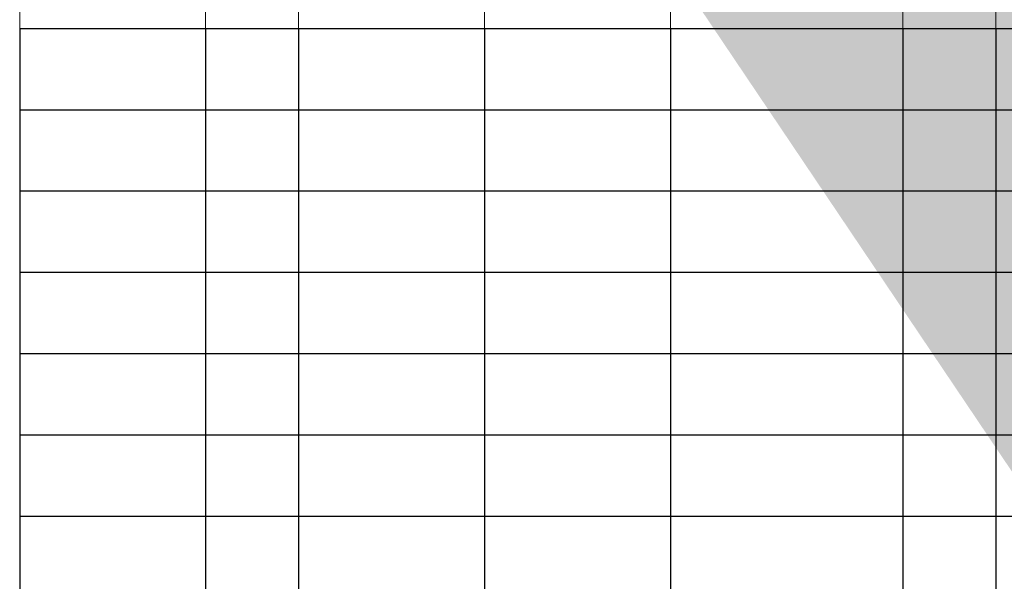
# Model space of a CAD drawing. Extents: x -335 to 1011, y 761 to 1310.
# Tile 7 of 201: x -40 to 3, y 1256 to 1281. Entities that reach past the tile are written whole.
import ezdxf
from ezdxf.enums import TextEntityAlignment as Align

# ---------------------------------------------------------------- set-up
doc = ezdxf.new("R2018")
doc.units = 0
doc.header["$MEASUREMENT"] = 0
doc.layers.add('B_ANNO', color=7, linetype='Continuous', lineweight=18)
doc.layers.add('B_ANNO_TEXT', color=7, linetype='Continuous', lineweight=18)
doc.layers.add('B_ANNO_NOPLOT', color=47, linetype='Continuous', lineweight=18, plot=False)
doc.styles.add('Annotative', font='calibri.ttf', dxfattribs={"height": 0.0625})
doc.styles.get("Standard").update_dxf_attribs({"font": 'calibri.ttf'})

# ---------------------------------------------------------------- blocks, each defined once
blk = doc.blocks.new('*T54')
at = {"layer": 'B_ANNO', "color": 0, "linetype": 'ByBlock', "lineweight": -2, "transparency": 16777216}
for p, q in [((0, 0), (78, 0)), ((0, 0), (0, -45.5)), ((8, 0), (8, -45.5)), ((12, 0), (12, -45.5)), ((20, 0), (20, -45.5)), ((27.999, 0), (27.999, -45.5)), ((37.999, 0), (37.999, -45.5)), ((42, 0), (42, -45.5)), ((50, 0), (50, -45.5)), ((78, 0), (78, -45.5)), ((0, -3.5), (78, -3.5)), ((0, -7), (78, -7)), ((0, -10.5), (78, -10.5)), ((0, -14), (78, -14)), ((0, -17.5), (78, -17.5)), ((0, -21), (78, -21)), ((0, -24.5), (78, -24.5)), ((0, -28), (78, -28)), ((0, -31.5), (78, -31.5)), ((0, -35), (78, -35)), ((0, -38.5), (78, -38.5)), ((0, -42), (78, -42)), ((0, -45.5), (78, -45.5))]:
    blk.add_line(p, q, dxfattribs=at)
blk = doc.blocks.new('INS_SS32_BASE')
at = {"layer": 'B_ANNO'}
for p, q in [((295.281, 221.978, 1.684), (295.281, 229.478, 1.684)), ((303.281, 221.978, 1.684), (303.281, 229.478, 1.684)), ((307.281, 221.978, 1.684), (307.281, 229.478, 1.684)), ((315.281, 221.978, 1.684), (315.281, 229.478, 1.684)), ((323.281, 221.978, 1.684), (323.281, 229.478, 1.684)), ((333.281, 221.978, 1.684), (333.281, 229.478, 1.684)), ((337.281, 221.978, 1.684), (337.281, 229.478, 1.684))]:
    blk.add_line(p, q, dxfattribs=at)
at = {"layer": 'B_ANNO', "elevation": 1.684, "flags": 128}
blk.add_lwpolyline([(373.281, 221.978), (295.281, 221.978)], dxfattribs=at)
at = {"layer": 'B_ANNO_NOPLOT'}
for p, q in [((295.281, 218.478, 1.684), (295.281, 221.978, 1.684)), ((303.281, 218.478, 1.684), (303.281, 221.978, 1.684)), ((307.281, 218.478, 1.684), (307.281, 221.978, 1.684)), ((315.281, 218.478, 1.684), (315.281, 221.978, 1.684)), ((323.281, 218.478, 1.684), (323.281, 221.978, 1.684)), ((333.281, 218.478, 1.684), (333.281, 221.978, 1.684)), ((337.281, 218.478, 1.684), (337.281, 221.978, 1.684)), ((373.281, 218.478, 1.684), (295.281, 218.478, 1.684))]:
    blk.add_line(p, q, dxfattribs=at)
at = {"layer": 'B_ANNO_TEXT', "lineweight": 30}
for tag, p in [('SUB1', (311.281, 226.103)), ('SUB2', (319.281, 226.103))]:
    blk.add_attdef(tag, text='', height=1.5, dxfattribs=at).set_placement(p, align=Align.MIDDLE_CENTER)
at = {"layer": 'B_ANNO_TEXT', "style": 'Annotative'}
for tag, p in [('CORNER1', (97.357, 101.834)), ('CORNER2', (98.569, 3.306))]:
    blk.add_attdef(tag, text='', height=1.5, dxfattribs=at).set_placement(p, align=Align.BOTTOM_RIGHT)

msp = doc.modelspace()

# ---------------------------------------------------------------- block references
ref = msp.add_blockref('INS_SS32_BASE', (-335.059, 1058.301))
lines = msp.add_mtext('XX.\\PABUT.', dxfattribs={"layer": 'B_ANNO_TEXT', "insert": (-23.778, 1284.404), "char_height": 195.0557, "attachment_point": 1})
ref.add_attrib('SUB1', '', (-23.778, 1284.404)).embed_mtext(lines)
lines = msp.add_mtext('XX.\\PABUT.', dxfattribs={"layer": 'B_ANNO_TEXT', "insert": (-15.778, 1284.404), "char_height": 192, "attachment_point": 1})
ref.add_attrib('SUB2', '', (-15.778, 1284.404)).embed_mtext(lines)

# ---------------------------------------------------------------- next in the draw order: block references
msp.add_blockref('*T54', (-39.778, 1280.279))

doc.saveas('drawing.dxf')
